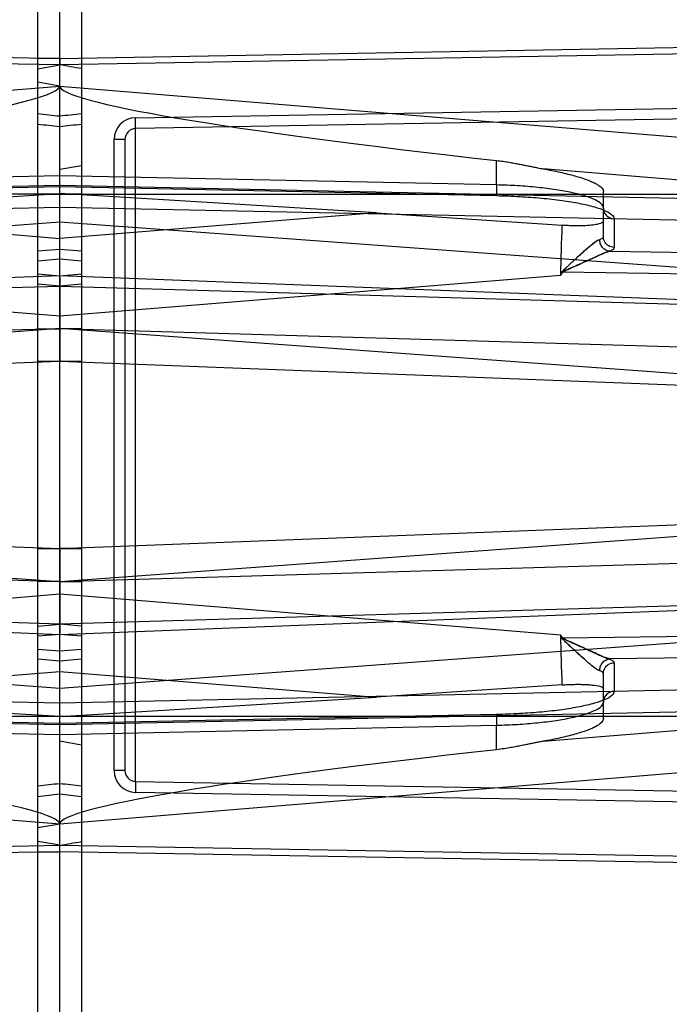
# Model space of a CAD drawing. Header units: millimetres. Extents: x 0 to 297, y 0 to 210.
# Tile 22 of 256: x 143.062 to 143.301, y 90.775 to 91.137. Entities that reach past the tile are written whole.
import ezdxf

# ---------------------------------------------------------------- set-up
doc = ezdxf.new("R2010")
doc.units = ezdxf.units.MM
doc.header["$LTSCALE"] = 16.335
doc.layers.get('0').update_dxf_attribs({"linetype": 'CONTINUOUS'})
for name, color, linetype in [('01_GLOBAL', 7, 'CONTINUOUS'), ('INTFCLR_1', 7, 'CONTINUOUS'), ('INTFCLR_144815', 7, 'CONTINUOUS'), ('INTFCLR_72935', 7, 'CONTINUOUS')]:
    doc.layers.add(name, color=color, linetype=linetype)

msp = doc.modelspace()

# ---------------------------------------------------------------- linework, layer by layer
at = {"color": 7, "linetype": 'Continuous'}
msp.add_circle((144.2368, 92.19313), 3.04, dxfattribs=at)
at = {"color": 9, "linetype": 'Continuous'}
msp.add_arc((144.2368, 92.19313), 3.00104, 182.96745, 267.03255, dxfattribs=at)
at = {"layer": '01_GLOBAL', "color": 7, "linetype": 'Continuous'}
msp.add_circle((144.2368, 92.19313), 3.08, dxfattribs=at)
at = {"layer": 'INTFCLR_1', "color": 6, "linetype": 'Continuous'}
for p, q in [((143.06858, 90.33761), (143.06858, 91.69621)), ((143.07658, 91.12284), (143.07658, 91.69691)), ((143.07658, 90.32891), (143.07658, 91.12044)), ((143.07658, 91.11267), (143.06858, 91.11408)), ((143.1931, 91.06601), (143.07658, 91.07308)), ((143.1931, 91.06601), (143.26142, 91.06144)), ((143.07658, 91.04894), (143.06858, 91.04825)), ((143.07658, 91.03585), (143.07658, 91.04224)), ((143.07658, 91.0391), (143.07658, 91.0372)), ((143.07658, 91.0372), (143.07658, 91.03363)), ((143.07658, 91.02486), (143.07658, 91.03585)), ((143.07658, 91.03363), (143.07658, 91.02882)), ((143.07658, 91.02882), (143.07658, 91.02335)), ((143.07658, 91.01133), (143.07658, 91.02486)), ((143.07658, 90.92896), (143.07658, 90.94249)), ((143.07658, 90.93046), (143.07658, 90.92499)), ((143.07658, 90.91797), (143.07658, 90.92896)), ((143.07658, 90.92499), (143.07658, 90.92019)), ((143.07658, 90.92019), (143.07658, 90.91662)), ((143.07658, 90.91158), (143.07658, 90.91797)), ((143.07658, 90.91662), (143.07658, 90.91515)), ((143.06858, 90.90557), (143.07658, 90.90488)), ((143.26142, 90.89237), (143.1931, 90.88781)), ((143.07658, 90.88074), (143.1931, 90.88781)), ((143.07658, 90.84115), (143.06858, 90.83974))]:
    msp.add_line(p, q, dxfattribs=at)
at = {"layer": 'INTFCLR_1', "color": 9, "linetype": 'Continuous'}
for p, q in [((143.07658, 91.12284), (143.37803, 91.1281)), ((143.37807, 91.12571), (143.07658, 91.12044)), ((143.07658, 91.12284), (143.06858, 91.12284)), ((143.06858, 91.11903), (143.07658, 91.12044)), ((143.07658, 91.11267), (143.3449, 91.09048)), ((143.10444, 91.10098), (143.38817, 91.10593)), ((143.45197, 91.10304), (143.10451, 91.09698)), ((143.10451, 91.09698), (143.10444, 91.10098)), ((143.10451, 90.85684), (143.10451, 91.09698)), ((143.09658, 90.86084), (143.09658, 91.09298)), ((143.10058, 91.09298), (143.09658, 91.09298)), ((143.10058, 91.09298), (143.10058, 90.86084)), ((143.23728, 91.07628), (143.23728, 91.08527)), ((143.34407, 91.07479), (143.25439, 91.0822)), ((143.23728, 91.07628), (143.07658, 91.07962)), ((143.34872, 91.07036), (143.07658, 91.07603)), ((143.07658, 91.07568), (143.23728, 91.07234)), ((143.23728, 91.07628), (143.23726, 91.07228)), ((143.27658, 91.05722), (143.27658, 91.07391)), ((143.06858, 91.07291), (143.49216, 91.07291)), ((143.23726, 91.07228), (143.23728, 91.07234)), ((143.07658, 91.06815), (143.34872, 91.06249)), ((143.1931, 91.06601), (143.07658, 91.05652)), ((143.07658, 91.06272), (143.30755, 91.04576)), ((143.28051, 91.06382), (143.28051, 91.05328)), ((143.06858, 91.052), (143.07658, 91.05269)), ((143.27881, 91.0519), (143.34872, 91.05088)), ((143.26086, 91.04314), (143.2617, 91.04427)), ((143.2617, 91.04427), (143.34872, 91.043)), ((143.06858, 91.04354), (143.07658, 91.04285)), ((143.07658, 91.02813), (143.26086, 91.04314)), ((143.33631, 91.03284), (143.07658, 91.04285)), ((143.07658, 91.0391), (143.06858, 91.03979)), ((143.07658, 91.0391), (143.32568, 91.0318)), ((143.06858, 91.02335), (143.07658, 91.02335)), ((143.30755, 91.00652), (143.07658, 91.02347)), ((143.32216, 91.01616), (143.07658, 91.02335)), ((143.07658, 91.01133), (143.06858, 91.01133)), ((143.07658, 91.01133), (143.06858, 91.01133)), ((143.37634, 90.99978), (143.07658, 91.01133)), ((143.07658, 90.94249), (143.37634, 90.95404)), ((143.07658, 90.93035), (143.30755, 90.9473)), ((143.06858, 90.94249), (143.07658, 90.94249)), ((143.06858, 90.94249), (143.07658, 90.94249)), ((143.07658, 90.93046), (143.32216, 90.93766)), ((143.07658, 90.93046), (143.06858, 90.93046)), ((143.26086, 90.91068), (143.07658, 90.92569)), ((143.32568, 90.92202), (143.07658, 90.91472)), ((143.07658, 90.91097), (143.33631, 90.92098)), ((143.06858, 90.91403), (143.07658, 90.91472)), ((143.07658, 90.91097), (143.06858, 90.91028)), ((143.2617, 90.90954), (143.26086, 90.91068)), ((143.34872, 90.91082), (143.2617, 90.90954)), ((143.30755, 90.90806), (143.07658, 90.8911)), ((143.34872, 90.90294), (143.27881, 90.90192)), ((143.07658, 90.90113), (143.06858, 90.90182)), ((143.28051, 90.90054), (143.28051, 90.89)), ((143.07658, 90.8973), (143.1931, 90.88781)), ((143.27658, 90.8799), (143.27658, 90.8966)), ((143.34872, 90.89133), (143.07658, 90.88567)), ((143.07658, 90.87779), (143.34872, 90.88345)), ((143.23728, 90.88148), (143.07658, 90.87813)), ((143.23728, 90.88148), (143.23726, 90.88154)), ((143.23726, 90.88154), (143.23728, 90.87754)), ((143.06858, 90.88091), (143.49216, 90.88091)), ((143.07658, 90.87419), (143.23728, 90.87754)), ((143.23728, 90.86855), (143.23728, 90.87754)), ((143.25439, 90.87162), (143.34407, 90.87903)), ((143.3449, 90.86334), (143.07658, 90.84115)), ((143.10058, 90.86084), (143.09658, 90.86084)), ((143.10451, 90.85684), (143.10444, 90.85284)), ((143.10451, 90.85684), (143.45197, 90.85078)), ((143.38817, 90.84789), (143.10444, 90.85284)), ((143.07658, 90.83338), (143.06858, 90.83479)), ((143.06858, 90.83098), (143.07658, 90.83098)), ((143.07658, 90.83338), (143.37807, 90.82811)), ((143.37803, 90.82571), (143.07658, 90.83098))]:
    msp.add_line(p, q, dxfattribs=at)
at = {"layer": 'INTFCLR_1', "color": 7, "linetype": 'Continuous'}
for p, q in [((143.07658, 91.12284), (143.07658, 91.12044)), ((143.07658, 91.12118), (143.07658, 91.12284)), ((143.26153, 91.0444), (143.2617, 91.04427)), ((143.26114, 91.04393), (143.26108, 91.04382)), ((143.26108, 90.90999), (143.26114, 90.90989)), ((143.2617, 90.90954), (143.26153, 90.90942))]:
    msp.add_line(p, q, dxfattribs=at)
at = {"layer": 'INTFCLR_1', "color": 6, "linetype": 'Continuous'}
for radius in [0.48276, 0.45879]:
    msp.add_arc((143.07658, 90.97691), radius, 270, 90, dxfattribs=at)
at = {"layer": 'INTFCLR_1', "color": 9, "linetype": 'Continuous'}
for centre, radius, start, end in [((143.07658, 90.97691), 0.33724, 22.4933, 90), ((142.87346, 89.3472), 1.76604, 83.39571, 83.65692), ((142.84029, 88.98069), 2.13012, 83.63122, 83.84769), ((143.10458, 91.09298), 0.008, 91, 180), ((143.10458, 91.09298), 0.004, 91, 180), ((137.96507, 91.2144), 5.29856, 358.14777, 358.3458), ((137.96507, 90.73942), 5.29856, 1.6542, 1.85223), ((143.10458, 90.86084), 0.008, 180, 269), ((143.10458, 90.86084), 0.004, 180, 269), ((142.84029, 92.97313), 2.13012, 276.15231, 276.36878), ((142.87346, 92.60662), 1.76605, 276.34308, 276.60429), ((143.07658, 90.97691), 0.33724, 270, 337.5067)]:
    msp.add_arc(centre, radius, start, end, dxfattribs=at)
at = {"layer": 'INTFCLR_1', "color": 6, "linetype": 'Continuous'}
for centre, major_axis, start_param, end_param in [((143.38225, 91.08744), (0.30567, -0.0253), -3.137276, -2.060622), ((143.38225, 90.86638), (0.30567, 0.0253), 2.060622, 3.137276)]:
    msp.add_ellipse(centre, major_axis=major_axis, ratio=0.052166, start_param=start_param, end_param=end_param, dxfattribs=at)
for points, knots in [([(143.07658, 91.28367), (143.07959, 91.28379), (143.08562, 91.28396), (143.09466, 91.28395), (143.10369, 91.28367), (143.11272, 91.28312), (143.12172, 91.2823), (143.1307, 91.28123), (143.13964, 91.27988), (143.14854, 91.27828), (143.15738, 91.27641), (143.16617, 91.27428), (143.17489, 91.2719), (143.18354, 91.26926), (143.19211, 91.26636), (143.20058, 91.26322), (143.20897, 91.25982), (143.21724, 91.25618), (143.22541, 91.2523), (143.23346, 91.24818), (143.24138, 91.24382), (143.24918, 91.23923), (143.25683, 91.23441), (143.26434, 91.22937), (143.2717, 91.22411), (143.2789, 91.21864), (143.28593, 91.21295), (143.2928, 91.20707), (143.29948, 91.20098), (143.30599, 91.19469), (143.31231, 91.18822), (143.31843, 91.18156), (143.32436, 91.17473), (143.33008, 91.16773), (143.3356, 91.16055), (143.3409, 91.15322), (143.34598, 91.14574), (143.35084, 91.13811), (143.35547, 91.13034), (143.35987, 91.12244), (143.36404, 91.11441), (143.36797, 91.10626), (143.37166, 91.098), (143.3751, 91.08963), (143.3783, 91.08117), (143.38026, 91.07546), (143.3812, 91.0726)], [0, 0, 0, 0, 0.022721, 0.045441, 0.068161, 0.090882, 0.113602, 0.136322, 0.159043, 0.181763, 0.204484, 0.227205, 0.249927, 0.272648, 0.295371, 0.318093, 0.340816, 0.36354, 0.386264, 0.408989, 0.431714, 0.454441, 0.477167, 0.499895, 0.522623, 0.545352, 0.56808, 0.59081, 0.613539, 0.636269, 0.658999, 0.68173, 0.704461, 0.727193, 0.749925, 0.772657, 0.79539, 0.818123, 0.840856, 0.86359, 0.886324, 0.909059, 0.931794, 0.954529, 0.977264, 1, 1, 1, 1]), ([(143.07658, 91.27498), (143.08252, 91.27522), (143.09443, 91.27536), (143.11226, 91.27448), (143.13004, 91.27254), (143.14776, 91.26952), (143.16532, 91.26542), (143.18233, 91.26035), (143.19897, 91.2543), (143.21523, 91.24728), (143.2313, 91.23915), (143.24684, 91.23008), (143.26181, 91.22008), (143.27614, 91.20921), (143.28978, 91.1975), (143.30268, 91.18499), (143.31481, 91.17174), (143.32611, 91.15778), (143.33655, 91.14318), (143.34608, 91.12799), (143.35469, 91.11225), (143.36233, 91.09603), (143.36898, 91.0794), (143.37462, 91.0624), (143.37923, 91.0451), (143.38279, 91.02755), (143.3853, 91.00981), (143.38673, 90.99197), (143.3871, 90.97409), (143.3864, 90.95623), (143.38463, 90.93847), (143.3818, 90.92084), (143.37793, 90.90341), (143.37302, 90.88624), (143.3671, 90.86941), (143.36018, 90.85296), (143.3523, 90.83697), (143.34349, 90.82149), (143.33377, 90.80657), (143.32319, 90.79227), (143.31179, 90.77863), (143.29959, 90.76569), (143.28666, 90.75352), (143.27302, 90.74213), (143.25873, 90.73158), (143.24385, 90.7219), (143.22842, 90.71313), (143.21253, 90.7053), (143.19656, 90.69858), (143.181, 90.69306), (143.16655, 90.68879), (143.15347, 90.6856), (143.14182, 90.68327), (143.13075, 90.68149), (143.11931, 90.68007), (143.1066, 90.67902), (143.09219, 90.67848), (143.08201, 90.67862), (143.07658, 90.67884)], [0, 0, 0, 0, 0.018566, 0.037132, 0.055691, 0.074356, 0.093202, 0.111924, 0.12973, 0.148427, 0.167158, 0.185896, 0.204584, 0.223281, 0.241996, 0.260657, 0.279346, 0.298035, 0.316682, 0.335317, 0.35398, 0.372624, 0.391243, 0.409858, 0.428475, 0.447098, 0.465725, 0.484342, 0.50294, 0.521509, 0.540073, 0.558633, 0.577195, 0.595759, 0.614321, 0.632871, 0.651401, 0.669918, 0.688446, 0.706933, 0.725409, 0.743895, 0.762392, 0.780831, 0.799318, 0.817787, 0.836209, 0.854658, 0.873037, 0.890275, 0.906152, 0.920038, 0.932284, 0.943224, 0.955013, 0.968247, 0.983039, 1, 1, 1, 1]), ([(143.23728, 91.08527), (143.23809, 91.08518), (143.23962, 91.08499), (143.24179, 91.08465), (143.24372, 91.08431), (143.24544, 91.08399), (143.2471, 91.08365), (143.24878, 91.08331), (143.25056, 91.08294), (143.25244, 91.08256), (143.25372, 91.08232), (143.25439, 91.0822)], [0, 0, 0, 0, 0.141012, 0.266402, 0.377988, 0.478352, 0.569556, 0.670111, 0.774255, 0.882758, 1, 1, 1, 1]), ([(143.25439, 91.0822), (143.25547, 91.08201), (143.25755, 91.08162), (143.26059, 91.08099), (143.26342, 91.08032), (143.26603, 91.07964), (143.26839, 91.07893), (143.27049, 91.07821), (143.27229, 91.07749), (143.27381, 91.07676), (143.27536, 91.07583), (143.27658, 91.07477), (143.27658, 91.07391)], [0, 0, 0, 0, 0.134737, 0.262798, 0.383098, 0.494646, 0.596508, 0.687928, 0.768233, 0.836964, 0.894, 1, 1, 1, 1]), ([(143.27658, 91.06305), (143.27658, 91.06236), (143.27466, 91.06183), (143.27263, 91.06147), (143.2704, 91.0613), (143.2684, 91.06123), (143.26673, 91.06122), (143.26499, 91.06125), (143.26321, 91.06133), (143.26202, 91.0614), (143.26142, 91.06144)], [0, 0, 0, 0, 0.132672, 0.268985, 0.447146, 0.548632, 0.656568, 0.768991, 0.883942, 1, 1, 1, 1]), ([(143.26142, 90.89237), (143.26202, 90.89242), (143.26321, 90.89249), (143.26498, 90.89256), (143.26671, 90.8926), (143.26837, 90.89259), (143.26993, 90.89254), (143.27181, 90.89243), (143.27379, 90.89212), (143.27658, 90.89178), (143.27658, 90.89077)], [0, 0, 0, 0, 0.116322, 0.231038, 0.343025, 0.450628, 0.552093, 0.646139, 0.805538, 1, 1, 1, 1]), ([(143.3812, 90.88122), (143.38026, 90.87836), (143.3783, 90.87265), (143.3751, 90.86419), (143.37166, 90.85582), (143.36797, 90.84756), (143.36404, 90.83941), (143.35987, 90.83138), (143.35547, 90.82348), (143.35084, 90.81571), (143.34598, 90.80808), (143.3409, 90.80059), (143.3356, 90.79326), (143.33008, 90.78609), (143.32436, 90.77909), (143.31843, 90.77225), (143.31231, 90.7656), (143.30599, 90.75913), (143.29948, 90.75284), (143.2928, 90.74675), (143.28593, 90.74086), (143.2789, 90.73518), (143.2717, 90.7297), (143.26434, 90.72445), (143.25683, 90.7194), (143.24918, 90.71459), (143.24138, 90.71), (143.23346, 90.70564), (143.22541, 90.70152), (143.21724, 90.69764), (143.20897, 90.694), (143.20058, 90.6906), (143.19211, 90.68746), (143.18354, 90.68456), (143.17489, 90.68192), (143.16617, 90.67953), (143.15738, 90.67741), (143.14854, 90.67554), (143.13964, 90.67393), (143.1307, 90.67259), (143.12172, 90.67151), (143.11272, 90.6707), (143.10369, 90.67015), (143.09466, 90.66987), (143.08562, 90.66986), (143.07959, 90.67002), (143.07658, 90.67015)], [0, 0, 0, 0, 0.022736, 0.045471, 0.068206, 0.090941, 0.113676, 0.13641, 0.159144, 0.181877, 0.20461, 0.227343, 0.250076, 0.272807, 0.295539, 0.31827, 0.341001, 0.363731, 0.386461, 0.409191, 0.43192, 0.454648, 0.477377, 0.500105, 0.522833, 0.545559, 0.568286, 0.591011, 0.613736, 0.63646, 0.659184, 0.681907, 0.704629, 0.727352, 0.750073, 0.772795, 0.795516, 0.818237, 0.840957, 0.863678, 0.886398, 0.909118, 0.931839, 0.954559, 0.977279, 1, 1, 1, 1]), ([(143.27658, 90.8799), (143.27658, 90.8794), (143.27574, 90.87818), (143.27413, 90.87722), (143.2723, 90.87633), (143.2705, 90.87561), (143.2684, 90.87489), (143.26604, 90.87418), (143.26343, 90.87349), (143.26059, 90.87283), (143.25756, 90.8722), (143.25547, 90.87181), (143.25439, 90.87162)], [0, 0, 0, 0, 0.062379, 0.164364, 0.232871, 0.31296, 0.404179, 0.505877, 0.617335, 0.737578, 0.865523, 1, 1, 1, 1]), ([(143.25439, 90.87162), (143.25384, 90.87152), (143.25278, 90.87132), (143.25125, 90.87102), (143.24977, 90.87072), (143.24823, 90.8704), (143.24652, 90.87005), (143.24459, 90.86967), (143.24241, 90.86927), (143.23995, 90.86888), (143.23821, 90.86865), (143.23728, 90.86855)], [0, 0, 0, 0, 0.096512, 0.18629, 0.268283, 0.357122, 0.457584, 0.570044, 0.696655, 0.838695, 1, 1, 1, 1])]:
    msp.add_open_spline(points, degree=3, knots=knots, dxfattribs=at)
at = {"layer": 'INTFCLR_1', "color": 9, "linetype": 'Continuous'}
for points, knots in [([(143.27658, 91.06776), (143.27658, 91.06832), (143.27568, 91.06967), (143.27327, 91.07099), (143.26964, 91.07235), (143.26479, 91.07355), (143.25891, 91.0746), (143.25219, 91.07543), (143.24489, 91.07601), (143.23985, 91.07622), (143.23728, 91.07628)], [0, 0, 0, 0, 0.040883, 0.105687, 0.199645, 0.321576, 0.467926, 0.633773, 0.813277, 1, 1, 1, 1]), ([(143.23728, 91.07234), (143.2401, 91.07228), (143.24564, 91.07207), (143.25368, 91.07149), (143.26106, 91.07066), (143.26754, 91.06961), (143.27286, 91.06842), (143.27685, 91.06705), (143.27947, 91.06578), (143.28051, 91.06439), (143.28051, 91.06382)], [0, 0, 0, 0, 0.18805, 0.368753, 0.535576, 0.682578, 0.804721, 0.898284, 0.961792, 1, 1, 1, 1]), ([(143.27658, 91.06776), (143.27658, 91.06727), (143.27678, 91.06624), (143.27791, 91.06451), (143.2795, 91.06384), (143.28051, 91.06382)], [0, 0, 0, 0, 0.240862, 0.502156, 1, 1, 1, 1]), ([(143.27881, 91.0519), (143.27834, 91.05195), (143.27735, 91.05225), (143.27613, 91.05327), (143.27535, 91.0547), (143.2752, 91.05576), (143.27522, 91.05626)], [0, 0, 0, 0, 0.229996, 0.489468, 0.755548, 1, 1, 1, 1]), ([(143.27522, 91.05626), (143.27542, 91.05633), (143.27591, 91.0565), (143.27658, 91.05686), (143.27658, 91.05722)], [0, 0, 0, 0, 0.372137, 1, 1, 1, 1]), ([(143.28051, 91.05328), (143.27976, 91.05329), (143.27844, 91.0537), (143.27698, 91.05516), (143.27658, 91.05647), (143.27658, 91.05722)], [0, 0, 0, 0, 0.370457, 0.634225, 1, 1, 1, 1]), ([(143.28051, 91.05328), (143.28051, 91.05315), (143.28023, 91.05241), (143.2794, 91.05212), (143.27881, 91.0519)], [0, 0, 0, 0, 0.166894, 1, 1, 1, 1]), ([(143.27522, 90.89755), (143.2752, 90.89806), (143.27535, 90.89912), (143.27613, 90.90054), (143.27735, 90.90157), (143.27834, 90.90187), (143.27881, 90.90192)], [0, 0, 0, 0, 0.244452, 0.510532, 0.770004, 1, 1, 1, 1]), ([(143.27658, 90.8966), (143.27658, 90.89734), (143.27698, 90.89865), (143.27844, 90.90012), (143.27976, 90.90053), (143.28051, 90.90054)], [0, 0, 0, 0, 0.365775, 0.629543, 1, 1, 1, 1]), ([(143.27881, 90.90192), (143.27906, 90.90182), (143.27971, 90.90155), (143.28051, 90.90101), (143.28051, 90.90054)], [0, 0, 0, 0, 0.36336, 1, 1, 1, 1]), ([(143.27658, 90.8966), (143.27658, 90.89669), (143.27634, 90.89725), (143.27568, 90.89741), (143.27522, 90.89755)], [0, 0, 0, 0, 0.156231, 1, 1, 1, 1]), ([(143.28051, 90.89), (143.28051, 90.88943), (143.27947, 90.88804), (143.27685, 90.88676), (143.27286, 90.8854), (143.26754, 90.88421), (143.26106, 90.88316), (143.25368, 90.88233), (143.24564, 90.88174), (143.2401, 90.88153), (143.23728, 90.88148)], [0, 0, 0, 0, 0.038208, 0.101716, 0.195279, 0.317422, 0.464423, 0.631247, 0.81195, 1, 1, 1, 1]), ([(143.28051, 90.89), (143.2795, 90.88998), (143.27791, 90.88931), (143.27678, 90.88757), (143.27658, 90.88655), (143.27658, 90.88606)], [0, 0, 0, 0, 0.497844, 0.759138, 1, 1, 1, 1]), ([(143.23728, 90.87754), (143.23985, 90.8776), (143.24489, 90.8778), (143.25219, 90.87839), (143.25891, 90.87922), (143.26479, 90.88027), (143.26964, 90.88147), (143.27327, 90.88283), (143.27568, 90.88414), (143.27658, 90.8855), (143.27658, 90.88606)], [0, 0, 0, 0, 0.186723, 0.366227, 0.532074, 0.678424, 0.800355, 0.894313, 0.959117, 1, 1, 1, 1])]:
    msp.add_open_spline(points, degree=3, knots=knots, dxfattribs=at)
at = {"layer": 'INTFCLR_1', "color": 7, "linetype": 'Continuous'}
for points, knots in [([(143.26108, 91.04382), (143.26122, 91.04429), (143.26217, 91.04512), (143.26327, 91.04627), (143.26445, 91.04735), (143.26575, 91.04856), (143.26734, 91.05002), (143.26919, 91.05169), (143.27094, 91.05324), (143.27287, 91.05481), (143.27425, 91.05596), (143.27522, 91.05626)], [0, 0, 0, 0, 0.077168, 0.186761, 0.258785, 0.330098, 0.468685, 0.601109, 0.726147, 0.838672, 1, 1, 1, 1]), ([(143.26153, 91.0444), (143.26178, 91.04482), (143.26251, 91.04551), (143.26368, 91.04664), (143.26491, 91.04778), (143.26624, 91.04901), (143.26764, 91.05029), (143.26932, 91.05181), (143.27089, 91.0532), (143.27284, 91.05478), (143.27409, 91.05597), (143.27522, 91.05626)], [0, 0, 0, 0, 0.079788, 0.16343, 0.269922, 0.357392, 0.461359, 0.583909, 0.731553, 0.807401, 1, 1, 1, 1]), ([(143.27881, 91.0519), (143.27832, 91.05177), (143.27723, 91.05139), (143.27548, 91.05064), (143.27346, 91.04973), (143.27127, 91.04872), (143.26895, 91.04767), (143.26696, 91.04677), (143.26534, 91.04604), (143.2641, 91.04549), (143.26307, 91.04502), (143.26223, 91.04461), (143.26167, 91.0443), (143.26125, 91.04409), (143.26114, 91.04393)], [0, 0, 0, 0, 0.078276, 0.178576, 0.294364, 0.420152, 0.55154, 0.687736, 0.757411, 0.827464, 0.897544, 0.932387, 0.970308, 1, 1, 1, 1]), ([(143.2617, 91.04427), (143.26208, 91.04461), (143.26327, 91.04507), (143.26503, 91.04592), (143.26717, 91.04686), (143.26942, 91.04788), (143.27145, 91.04881), (143.27319, 91.04961), (143.27458, 91.05024), (143.27645, 91.05106), (143.27783, 91.05165), (143.27881, 91.0519)], [0, 0, 0, 0, 0.081425, 0.198561, 0.314754, 0.454844, 0.594222, 0.67223, 0.76184, 0.838325, 1, 1, 1, 1]), ([(143.27522, 90.89755), (143.27481, 90.89768), (143.27392, 90.89821), (143.27255, 90.89924), (143.27095, 90.90058), (143.2692, 90.90212), (143.26735, 90.9038), (143.26542, 90.90556), (143.26379, 90.90709), (143.26261, 90.90818), (143.26182, 90.90903), (143.26122, 90.90953), (143.26108, 90.90999)], [0, 0, 0, 0, 0.067743, 0.161276, 0.273021, 0.398385, 0.531318, 0.669997, 0.813284, 0.885982, 0.922889, 1, 1, 1, 1]), ([(143.26114, 90.90989), (143.26141, 90.90954), (143.26208, 90.9093), (143.26306, 90.90879), (143.26452, 90.90815), (143.26655, 90.90723), (143.26896, 90.90614), (143.27128, 90.90509), (143.27348, 90.90408), (143.27549, 90.90317), (143.27723, 90.90243), (143.27832, 90.90204), (143.27881, 90.90192)], [0, 0, 0, 0, 0.067433, 0.102302, 0.172428, 0.3122, 0.448582, 0.580562, 0.706793, 0.821896, 0.922027, 1, 1, 1, 1]), ([(143.27522, 90.89755), (143.27452, 90.89775), (143.27323, 90.89873), (143.27165, 90.89998), (143.27033, 90.90112), (143.26907, 90.90224), (143.26768, 90.90349), (143.26624, 90.90481), (143.26505, 90.90591), (143.26392, 90.90695), (143.26276, 90.90808), (143.26186, 90.90887), (143.26153, 90.90942)], [0, 0, 0, 0, 0.120953, 0.257624, 0.335226, 0.409176, 0.536811, 0.643058, 0.731433, 0.805342, 0.895603, 1, 1, 1, 1]), ([(143.27881, 90.90192), (143.27829, 90.90205), (143.27708, 90.90248), (143.27509, 90.90335), (143.27294, 90.90433), (143.27089, 90.90526), (143.26902, 90.90612), (143.26723, 90.90692), (143.26556, 90.90767), (143.26375, 90.90852), (143.26238, 90.90898), (143.2617, 90.90954)], [0, 0, 0, 0, 0.085365, 0.205083, 0.348264, 0.462544, 0.565781, 0.678173, 0.776709, 0.858718, 1, 1, 1, 1])]:
    msp.add_open_spline(points, degree=3, knots=knots, dxfattribs=at)
at = {"layer": 'INTFCLR_144815', "color": 6, "linetype": 'Continuous'}
for radius in [0.51049, 0.48648]:
    msp.add_circle((143.07658, 90.97691), radius, dxfattribs=at)
for radius, start, end in [(0.70374, 313.99379, 154.5151), (0.67974, 312.95436, 154.51444), (0.65726, 282.24404, 71.28636), (0.52883, 45, 315), (0.52788, 45, 315), (0.52712, 45, 315)]:
    msp.add_arc((143.07658, 90.97691), radius, start, end, dxfattribs=at)
at = {"layer": 'INTFCLR_72935', "color": 6, "linetype": 'Continuous'}
for p, q in [((143.07658, 90.32891), (143.07658, 91.69691)), ((143.08458, 91.69621), (143.08458, 90.33761)), ((143.07658, 91.08203), (143.08458, 91.08344)), ((142.96004, 91.066), (143.07658, 91.07308)), ((143.08458, 91.04825), (143.07658, 91.04894)), ((143.07658, 91.04224), (143.07658, 91.03585)), ((143.07658, 91.0372), (143.07658, 91.03867)), ((143.07658, 91.03363), (143.07658, 91.0372)), ((143.07658, 91.03585), (143.07658, 91.02486)), ((143.07658, 91.02882), (143.07658, 91.03363)), ((143.07658, 91.02335), (143.07658, 91.02882)), ((143.07658, 91.02486), (143.07658, 91.01133)), ((143.07658, 90.94249), (143.07658, 90.92896)), ((143.07658, 90.92499), (143.07658, 90.93046)), ((143.07658, 90.92896), (143.07658, 90.91797)), ((143.07658, 90.92019), (143.07658, 90.92499)), ((143.07658, 90.91662), (143.07658, 90.92019)), ((143.07658, 90.91797), (143.07658, 90.91158)), ((143.07658, 90.91472), (143.07658, 90.91662)), ((143.07658, 90.90488), (143.08458, 90.90557)), ((143.07658, 90.88074), (142.96004, 90.88781)), ((143.07658, 90.87179), (143.08458, 90.87038))]:
    msp.add_line(p, q, dxfattribs=at)
at = {"layer": 'INTFCLR_72935', "color": 9, "linetype": 'Continuous'}
for p, q in [((142.77513, 91.1281), (143.07658, 91.12284)), ((143.07658, 91.12044), (142.77509, 91.12571)), ((142.80826, 91.09048), (143.07658, 91.11267)), ((143.07658, 91.07962), (142.91588, 91.07628)), ((143.07658, 91.07603), (142.80444, 91.07036)), ((142.91588, 91.07234), (143.07658, 91.07568)), ((143.08458, 91.07291), (142.66099, 91.07291)), ((142.80444, 91.06249), (143.07658, 91.06815)), ((143.07658, 91.05651), (142.96004, 91.066)), ((142.84561, 91.04576), (143.07658, 91.06272)), ((143.07658, 91.05269), (143.08458, 91.052)), ((143.07658, 91.04285), (142.81685, 91.03284)), ((142.8923, 91.04313), (143.07658, 91.02813)), ((143.07658, 91.04285), (143.08458, 91.04354)), ((142.82747, 91.0318), (143.07658, 91.0391)), ((143.08458, 91.03979), (143.07658, 91.0391)), ((143.07658, 91.02335), (142.831, 91.01616)), ((143.07658, 91.02347), (142.84561, 91.00652)), ((143.08458, 91.02335), (143.07658, 91.02335)), ((143.07658, 91.01133), (142.77682, 90.99978)), ((143.08458, 91.01133), (143.07658, 91.01133)), ((143.08458, 91.01133), (143.07658, 91.01133)), ((142.77682, 90.95404), (143.07658, 90.94249)), ((142.84561, 90.9473), (143.07658, 90.93035)), ((143.07658, 90.94249), (143.08458, 90.94249)), ((143.08458, 90.94249), (143.07658, 90.94249)), ((142.831, 90.93766), (143.07658, 90.93046)), ((143.07658, 90.93046), (143.08458, 90.93046)), ((143.07658, 90.92569), (142.8923, 90.91068)), ((142.81685, 90.92098), (143.07658, 90.91097)), ((143.07658, 90.91472), (142.82747, 90.92202)), ((143.08458, 90.91403), (143.07658, 90.91472)), ((143.08458, 90.91028), (143.07658, 90.91097)), ((143.07658, 90.8911), (142.84561, 90.90806)), ((143.08458, 90.90182), (143.07658, 90.90113)), ((142.96004, 90.88781), (143.07658, 90.89731)), ((143.07658, 90.88567), (142.80444, 90.89133)), ((142.80444, 90.88345), (143.07658, 90.87779)), ((143.07658, 90.87813), (142.91588, 90.88148)), ((142.66099, 90.88091), (143.08458, 90.88091)), ((142.91588, 90.87754), (143.07658, 90.87419)), ((143.07658, 90.84115), (142.80826, 90.86334)), ((142.77509, 90.82811), (143.07658, 90.83338)), ((143.07658, 90.83098), (142.77513, 90.82571))]:
    msp.add_line(p, q, dxfattribs=at)
at = {"layer": 'INTFCLR_72935', "color": 6, "linetype": 'Continuous'}
for centre, radius, start, end in [((143.07658, 90.97691), 0.48276, 90, 270), ((143.07658, 90.97691), 0.45879, 90, 270), ((142.81173, 89.61798), 1.52567, 79.69786, 80.00307), ((142.81173, 92.33582), 1.52565, 279.99692, 280.30214)]:
    msp.add_arc(centre, radius, start, end, dxfattribs=at)
at = {"layer": 'INTFCLR_72935', "color": 9, "linetype": 'Continuous'}
for centre, radius, start, end in [((143.07658, 90.97691), 0.33724, 90, 157.5067), ((143.2797, 89.3472), 1.76605, 96.34308, 96.60429), ((143.31287, 88.98069), 2.13012, 96.15231, 96.36878), ((143.31287, 92.97313), 2.13012, 263.63122, 263.84769), ((143.2797, 92.60661), 1.76604, 263.39571, 263.65692), ((143.07658, 90.97691), 0.33724, 202.4933, 270)]:
    msp.add_arc(centre, radius, start, end, dxfattribs=at)
at = {"layer": 'INTFCLR_72935', "color": 6, "linetype": 'Continuous'}
for centre, major_axis, start_param, end_param in [((142.77091, 91.08744), (0.30567, 0.0253), -1.080971, -0.004317), ((142.77091, 90.86638), (0.30567, -0.0253), 0.004317, 1.080971)]:
    msp.add_ellipse(centre, major_axis=major_axis, ratio=0.052166, start_param=start_param, end_param=end_param, dxfattribs=at)
for points, knots in [([(142.77196, 91.0726), (142.7729, 91.07546), (142.77486, 91.08117), (142.77806, 91.08963), (142.7815, 91.098), (142.78519, 91.10626), (142.78912, 91.11441), (142.79329, 91.12244), (142.79769, 91.13034), (142.80232, 91.13811), (142.80718, 91.14574), (142.81226, 91.15322), (142.81756, 91.16055), (142.82308, 91.16773), (142.8288, 91.17473), (142.83473, 91.18156), (142.84085, 91.18822), (142.84717, 91.19469), (142.85368, 91.20098), (142.86036, 91.20707), (142.86723, 91.21295), (142.87426, 91.21864), (142.88146, 91.22411), (142.88882, 91.22937), (142.89633, 91.23441), (142.90398, 91.23923), (142.91178, 91.24382), (142.9197, 91.24818), (142.92775, 91.2523), (142.93592, 91.25618), (142.94419, 91.25982), (142.95257, 91.26322), (142.96105, 91.26636), (142.96962, 91.26926), (142.97827, 91.2719), (142.98699, 91.27428), (142.99577, 91.27641), (143.00462, 91.27828), (143.01352, 91.27988), (143.02246, 91.28123), (143.03144, 91.2823), (143.04044, 91.28312), (143.04947, 91.28367), (143.0585, 91.28395), (143.06754, 91.28396), (143.07357, 91.28379), (143.07658, 91.28367)], [0, 0, 0, 0, 0.022736, 0.045471, 0.068206, 0.090941, 0.113676, 0.13641, 0.159144, 0.181877, 0.20461, 0.227343, 0.250076, 0.272807, 0.295539, 0.31827, 0.341001, 0.363731, 0.386461, 0.409191, 0.43192, 0.454648, 0.477377, 0.500105, 0.522833, 0.545559, 0.568286, 0.591011, 0.613736, 0.63646, 0.659184, 0.681907, 0.704629, 0.727352, 0.750073, 0.772795, 0.795516, 0.818237, 0.840957, 0.863678, 0.886398, 0.909118, 0.931839, 0.954559, 0.977279, 1, 1, 1, 1]), ([(143.07658, 90.67884), (143.07064, 90.67859), (143.05873, 90.67846), (143.0409, 90.67933), (143.02312, 90.68128), (143.0054, 90.68429), (142.98784, 90.68839), (142.97083, 90.69347), (142.95419, 90.69952), (142.93793, 90.70654), (142.92186, 90.71466), (142.90632, 90.72374), (142.89135, 90.73373), (142.87702, 90.74461), (142.86338, 90.75632), (142.85048, 90.76882), (142.83835, 90.78208), (142.82704, 90.79604), (142.81661, 90.81064), (142.80708, 90.82583), (142.79847, 90.84156), (142.79083, 90.85778), (142.78418, 90.87442), (142.77854, 90.89142), (142.77393, 90.90872), (142.77037, 90.92627), (142.76786, 90.94401), (142.76643, 90.96185), (142.76606, 90.97973), (142.76676, 90.99759), (142.76853, 91.01535), (142.77136, 91.03298), (142.77523, 91.05041), (142.78014, 91.06757), (142.78606, 91.08441), (142.79298, 91.10085), (142.80086, 91.11684), (142.80967, 91.13233), (142.81939, 91.14725), (142.82997, 91.16155), (142.84137, 91.17519), (142.85357, 91.18812), (142.8665, 91.2003), (142.88014, 91.21169), (142.89443, 91.22224), (142.90931, 91.23192), (142.92474, 91.24069), (142.94063, 91.24852), (142.9566, 91.25524), (142.97216, 91.26075), (142.98661, 91.26502), (142.99969, 91.26822), (143.01134, 91.27055), (143.02241, 91.27233), (143.03384, 91.27374), (143.04656, 91.2748), (143.06097, 91.27534), (143.07115, 91.2752), (143.07658, 91.27498)], [0, 0, 0, 0, 0.018566, 0.037132, 0.055691, 0.074356, 0.093202, 0.111924, 0.12973, 0.148427, 0.167158, 0.185896, 0.204584, 0.223281, 0.241996, 0.260657, 0.279346, 0.298035, 0.316682, 0.335317, 0.35398, 0.372624, 0.391243, 0.409858, 0.428475, 0.447098, 0.465725, 0.484342, 0.50294, 0.521509, 0.540073, 0.558632, 0.577195, 0.595759, 0.614321, 0.632871, 0.651401, 0.669918, 0.688446, 0.706933, 0.725408, 0.743894, 0.762392, 0.780831, 0.799317, 0.817787, 0.836209, 0.854657, 0.873037, 0.890275, 0.906152, 0.920038, 0.932284, 0.943224, 0.955013, 0.968247, 0.983039, 1, 1, 1, 1]), ([(143.07658, 90.67015), (143.07357, 90.67002), (143.06754, 90.66986), (143.0585, 90.66987), (143.04947, 90.67015), (143.04044, 90.6707), (143.03144, 90.67151), (143.02246, 90.67259), (143.01352, 90.67393), (143.00462, 90.67554), (142.99577, 90.67741), (142.98699, 90.67953), (142.97827, 90.68192), (142.96962, 90.68456), (142.96105, 90.68746), (142.95257, 90.6906), (142.94419, 90.694), (142.93592, 90.69764), (142.92775, 90.70152), (142.9197, 90.70564), (142.91178, 90.71), (142.90398, 90.71459), (142.89633, 90.7194), (142.88882, 90.72445), (142.88146, 90.7297), (142.87426, 90.73518), (142.86723, 90.74086), (142.86036, 90.74675), (142.85368, 90.75284), (142.84717, 90.75913), (142.84085, 90.7656), (142.83473, 90.77225), (142.8288, 90.77909), (142.82308, 90.78609), (142.81756, 90.79326), (142.81226, 90.80059), (142.80718, 90.80808), (142.80232, 90.81571), (142.79769, 90.82348), (142.79329, 90.83138), (142.78912, 90.83941), (142.78519, 90.84756), (142.7815, 90.85582), (142.77806, 90.86419), (142.77486, 90.87265), (142.7729, 90.87836), (142.77196, 90.88122)], [0, 0, 0, 0, 0.022721, 0.045441, 0.068161, 0.090882, 0.113602, 0.136322, 0.159043, 0.181763, 0.204484, 0.227205, 0.249927, 0.272648, 0.295371, 0.318093, 0.340816, 0.36354, 0.386264, 0.408989, 0.431714, 0.454441, 0.477167, 0.499895, 0.522623, 0.545352, 0.56808, 0.59081, 0.613539, 0.636269, 0.658999, 0.68173, 0.704461, 0.727193, 0.749925, 0.772657, 0.79539, 0.818123, 0.840856, 0.86359, 0.886324, 0.909059, 0.931794, 0.954529, 0.977264, 1, 1, 1, 1])]:
    msp.add_open_spline(points, degree=3, knots=knots, dxfattribs=at)

doc.saveas('drawing.dxf')
